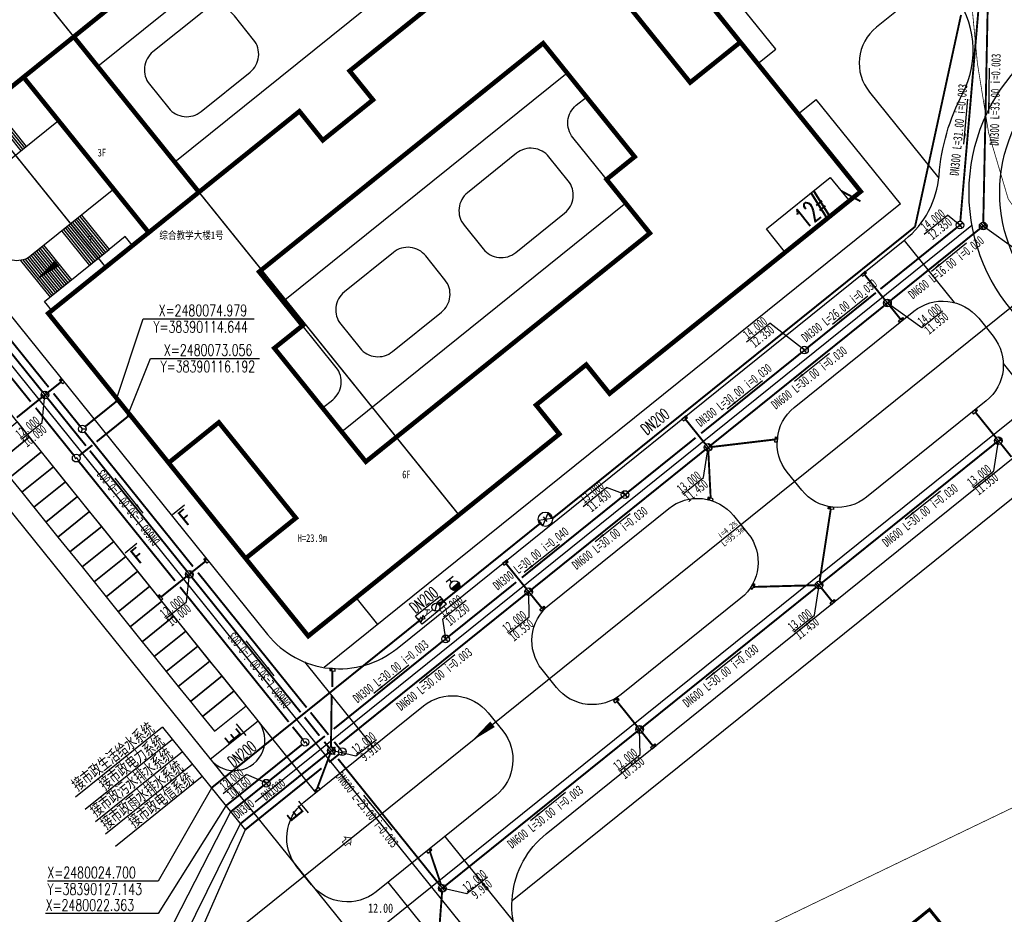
# Model space of a CAD drawing. Extents: x 38389316 to 38392219, y 2477539 to 2480586.
# Tile 13 of 43: x 38390102 to 38390230, y 2478328 to 2478445. Entities that reach past the tile are written whole.
import ezdxf
from ezdxf.enums import TextEntityAlignment as Align

# ---------------------------------------------------------------- set-up
doc = ezdxf.new("R2010")
doc.units = 0
doc.header["$LTSCALE"] = 1000
doc.header["$MEASUREMENT"] = 0
for name, pattern in [('CENTER2', [1.125, 0.75, -0.125, 0.125, -0.125]), ('DASH', [0.35, 0.25, -0.1]), ('PHANTOM2', [1.25, 0.625, -0.125, 0.125, -0.125, 0.125, -0.125])]:
    doc.linetypes.add(name, pattern=pattern)
doc.layers.get('0').update_dxf_attribs({"linetype": 'CONTINUOUS'})
for name, color, linetype in [('-给水标注', 60, 'CONTINUOUS'), ('000001', 2, 'CONTINUOUS'), ('DIM_ELEV', 8, 'CONTINUOUS'), ('DIM_SYMB', 3, 'CONTINUOUS'), ('DIM_污水', 3, 'CONTINUOUS'), ('JM_指标表', 7, 'CONTINUOUS'), ('JPOINT', 4, 'CONTINUOUS'), ('PIPE-中水中', 3, 'TG_DL'), ('PIPE-中水高', 7, 'TG_DX'), ('PIPE-污水', 2, 'CONTINUOUS'), ('PIPE-给水', 6, 'TG_J'), ('PIPE-雨水', 9, 'CONTINUOUS'), ('TWT_COOR', 3, 'CONTINUOUS'), ('u-road', 4, 'CONTINUOUS'), ('U_室外车位', 3, 'CONTINUOUS'), ('VALVE_给水', 7, 'CONTINUOUS'), ('XG-电信井', 2, 'CONTINUOUS'), ('XG-电力井', 7, 'CONTINUOUS'), ('XG-雨水井', 2, 'CONTINUOUS'), ('YD_地块界线', 7, 'CONTINUOUS'), ('国标钢筋混凝土化粪池', 4, 'CONTINUOUS'), ('建筑', 31, 'CONTINUOUS'), ('建筑轮廓', 2, 'CONTINUOUS'), ('文字', 7, 'CONTINUOUS'), ('用地界线', 8, 'CONTINUOUS'), ('绿色屋顶', 114, 'CONTINUOUS'), ('路中线', 7, 'CENTER2'), ('远期建筑', 141, 'CONTINUOUS'), ('道路', 33, 'CONTINUOUS'), ('雨水', 130, 'CONTINUOUS')]:
    doc.layers.add(name, color=color, linetype=linetype)
doc.layers.add('图框文字', color=7, linetype='CONTINUOUS', lineweight=9)
doc.styles.add('-宋体', font='txt', dxfattribs={"width": 0.8})
doc.styles.add('-黑体', font='simhei.ttf', dxfattribs={"width": 0.8, "height": 300})
doc.styles.add('_HZTXT', font='txt.shx', dxfattribs={"width": 0.8, "bigfont": 'hztxt.shx'})
doc.styles.add('_TCH_DIM', font='SIMPLEX', dxfattribs={"bigfont": 'GBCBIG'})
doc.styles.add('DIM_FONT', font='SIMPLEX', dxfattribs={"width": 0.7, "bigfont": 'GBCBIG'})
doc.styles.add('TG_LINETYPE', font='SIMPLEX', dxfattribs={"width": 0.8, "height": 3, "bigfont": 'HZTXT'})
doc.styles.add('中等线体', font='txt', dxfattribs={"width": 0.8})
doc.styles.add('人防黑体', font='simhei.ttf', dxfattribs={"width": 0.7})
doc.styles.add('宋体', font='txt', dxfattribs={"width": 0.8, "height": 8})
doc.linetypes.add('TG_DL', pattern='A,2,-0.6,["DL",TG_LINETYPE,S=0.1,R=0,X=-0.52,Y=-0.15],0', length=2.6)
doc.linetypes.add('TG_DX', pattern='A,2,-0.6,["DX",TG_LINETYPE,S=0.1,R=0,X=-0.52,Y=-0.15],0', length=2.6)
doc.linetypes.add('TG_J', pattern='A,2,-0.3,["J",TG_LINETYPE,S=0.1,R=0,X=-0.23,Y=-0.15],0', length=2.3)
doc.linetypes.add('未加固陡坎', pattern='A,2,[150,AAA.SHX,S=0.5,R=0,X=0,Y=0.5],1e-11', length=2)

# ---------------------------------------------------------------- blocks, each defined once
blk = doc.blocks.new('排水雨水检修井')
for p, q in [((-1, 0), (1, 0)), ((0, -1), (0, 1))]:
    blk.add_line(p, q)
blk.add_circle((0, 0), 1)
blk = doc.blocks.new('电力井')
at = {"layer": 'XG-电力井'}
blk.add_lwpolyline([(0, 1), (-0.25, 0), (0.25, 0), (0, -1)], dxfattribs=at)
blk.add_circle((0, 0), 1, dxfattribs=at)
blk = doc.blocks.new('XG-电信井')
at = {"layer": 'XG-电信井'}
for p, q in [((498400.18, 2607050.43), (498399.38, 2607049.83)), ((498400.18, 2607051.43), (498400.18, 2607050.43)), ((498400.18, 2607050.43), (498400.98, 2607049.84))]:
    blk.add_line(p, q, dxfattribs=at)
blk.add_circle((498400.18, 2607050.43), 1, dxfattribs=at)
blk = doc.blocks.new('雨水井')
for p, q in [((-1, 0), (1, 0)), ((-0.84, 0.55), (0.84, 0.55)), ((-0.84, -0.54), (0.84, -0.54))]:
    blk.add_line(p, q)
blk.add_lwpolyline([(0, -1), (0, 1)])
blk.add_circle((0, 0), 1)
blk = doc.blocks.new('addddd')
at = {"layer": '-给水标注', "lineweight": -2}
blk.add_hatch(color=256, dxfattribs=at).paths.add_polyline_path([(471862.69, 2575704.54, 0.414214), (471863.7, 2575703.58, 0.414214), (471864.65, 2575704.58)])
at = {"layer": '-给水标注'}
for p, q in [((471864.6, 2575706.22), (471862.72, 2575706.22)), ((471863.66, 2575705.54), (471863.66, 2575706.22))]:
    blk.add_line(p, q, dxfattribs=at)
at = {"layer": '-给水标注', "lineweight": -2}
blk.add_line((471862.69, 2575704.54), (471864.65, 2575704.58), dxfattribs=at)
at = {"layer": '-给水标注', "color": 4, "ltscale": 5}
blk.add_circle((471863.67, 2575704.56), 0.981, dxfattribs=at)
blk = doc.blocks.new('$VALVE$00000296')
for points in [[(-125, 72), (-125, -72), (125, 72), (125, -72), (-125, 72)], [(0, 60), (0, -64)]]:
    blk.add_lwpolyline(points)
for p in [(-125, 0), (125, 0)]:
    blk.add_point(p)
blk = doc.blocks.new('_ARROW')
blk.add_solid([(0, 0), (-1, 0.1), (-1, -0.1)])
blk = doc.blocks.new('化粪池')
at = {"layer": '国标钢筋混凝土化粪池', "color": 4, "linetype": 'DASH', "ltscale": 5}
for p, q in [((39116.07, -4998.7), (39116.07, -4994.92)), ((39116.07, -4994.92), (39126.78, -4994.92)), ((39126.78, -4994.92), (39126.78, -4998.7)), ((39126.78, -4998.7), (39116.07, -4998.7))]:
    blk.add_line(p, q, dxfattribs=at)
at = {"layer": '国标钢筋混凝土化粪池', "color": 4, "ltscale": 5, "style": '_HZTXT', "width": 0.6}
blk.add_text('12#', height=2.7, rotation=0, dxfattribs=at).set_placement((39120.02, -4998.18))
blk = doc.blocks.new('202210211F')
at = {"layer": '道路'}
h = blk.add_hatch(dxfattribs=at)
h.set_pattern_fill('AR-RROOF', color=8, scale=5, style=0)
h.set_pattern_definition([(0, (38392595.5196, 2482422.002), (13.97, 6.35), [95.25, -12.7, 31.75, -6.35]), (0, (38392603.965, 2482425.177), (-6.35, 8.4455), [19.05, -2.0955, 38.1, -4.7625]), (0, (38392598.6946, 2482427.399), (33.02, 4.2545), [50.8, -8.89, 25.4, -6.35])])
h.paths.add_polyline_path([(38392646.57, 2482228.79, 0.37287), (38392620.58, 2482246.72, -0.20414), (38392598.27, 2482253.45, 1.488823), (38392584.34, 2482209.64, -0.538798), (38392622.13, 2482167.24, 0.30244), (38392632.62, 2482136.31, -0.033219), (38392639.83, 2482130.04), (38392645.03, 2482134.22, -0.503687), (38392648.43, 2482156.4), (38392646.4, 2482165.14), (38392661.01, 2482168.53), (38392662.7, 2482161.28, -0.399035), (38392680.22, 2482152.97), (38392686.54, 2482154.44, 0.096493), (38392672.7, 2482178.78, -0.114638)])
h.paths.add_polyline_path([(38392661.08, 2482119.4, 0.030458), (38392649.71, 2482130.29), (38392643.92, 2482125.63, -0.053253), (38392652.81, 2482112.57, 0.333483), (38392681.72, 2482099.1, 0.440262), (38392692.94, 2482118.11, -0.071467), (38392688.22, 2482148.67), (38392681.43, 2482147.1, 0.049007), (38392684.92, 2482134.12, -0.823694)])
at = {"layer": 'DIM_SYMB', "color": 8}
for points in [[(38392451.47, 2482170.8, 0, 0, 0), (38392443.76, 2482164.6, 0, 0.933, 0), (38392446.48, 2482166.79, 0, 0, 0)], [(38392567.47, 2482158.44, 0, 0, 0), (38392500.48, 2482104.51, 0, 0.933, 0), (38392503.2, 2482106.7, 0, 0, 0)]]:
    blk.add_lwpolyline(points, format="xyseb", dxfattribs=at)
at = {"layer": 'u-road', "color": 8, "flags": 128}
for points in [[(38392563.17, 2482202.04), (38392484.88, 2482299.29, 0.414214), (38392468.01, 2482301.11), (38392391.68, 2482239.65, 0.414214), (38392389.85, 2482222.78), (38392473.88, 2482118.4, 0.414214), (38392490.76, 2482116.58), (38392556.93, 2482169.85, 0.206032), (38392561.37, 2482178.24, -0.100647), (38392564.46, 2482188.96, 0.298217), (38392563.17, 2482202.04), (38392563.17, 2482202.04)], [(38392543.48, 2482137.2), (38392541.6, 2482139.54, -0.414212), (38392542.51, 2482147.98), (38392558.09, 2482160.52, -0.414215), (38392566.53, 2482159.61), (38392568.41, 2482157.27, -0.414212), (38392567.5, 2482148.83), (38392551.92, 2482136.29, -0.414215), (38392543.48, 2482137.2), (38392541.6, 2482139.54)], [(38392541.61, 2482034.28), (38392508.38, 2482075.56, -0.414214), (38392510.2, 2482092.43), (38392576.37, 2482145.71, -0.206032), (38392585.51, 2482148.25, 0.100647), (38392596.65, 2482148.98, -0.298217), (38392609.15, 2482144.93), (38392657.34, 2482085.08, -0.414214), (38392655.51, 2482068.21), (38392646.17, 2482060.68)], [(38392511.54, 2482111.49), (38392509.66, 2482113.83, -0.414212), (38392510.57, 2482122.26), (38392526.15, 2482134.81, -0.414215), (38392534.59, 2482133.9), (38392536.47, 2482131.56, -0.414212), (38392535.56, 2482123.12), (38392519.98, 2482110.58, -0.414215), (38392511.54, 2482111.49), (38392509.66, 2482113.83)], [(38392479.61, 2482085.78), (38392477.73, 2482088.12, -0.414212), (38392478.64, 2482096.55), (38392494.22, 2482109.1, -0.414215), (38392502.65, 2482108.18), (38392504.53, 2482105.85, -0.414212), (38392503.62, 2482097.41), (38392488.04, 2482084.87, -0.414215), (38392479.61, 2482085.78), (38392477.73, 2482088.12)]]:
    blk.add_lwpolyline(points, format="xyb", dxfattribs=at)
for points in [[(38392472.67, 2482107.16), (38392371.08, 2482233.34)], [(38392556.81, 2482169.76), (38392563.33, 2482161.66)], [(38392569.73, 2482153.71), (38392576.25, 2482145.61)], [(38392478.7, 2482114.82), (38392487.59, 2482103.77)], [(38392466.44, 2482102.14), (38392472.67, 2482107.16)], [(38392480.2, 2482097.81), (38392472.67, 2482107.16)], [(38392497, 2482092.08), (38392505.9, 2482081.03)], [(38392497.12, 2482076.79), (38392489.6, 2482086.12)]]:
    blk.add_lwpolyline(points, dxfattribs=at)
at = {"layer": 'u-road', "color": 8}
blk.add_circle((38392589.28, 2482176), 20, dxfattribs=at)
for centre, radius, start, end in [((38392568.58, 2482148.81), 120, 13.0747, 101.7547), ((38392469.55, 2482104.65), 4, 218.8365, 38.8365)]:
    blk.add_arc(centre, radius, start, end, dxfattribs=at)
at = {"layer": 'U_室外车位', "color": 8}
for points in [[(38392437.19, 2482142.78), (38392438.75, 2482140.83), (38392442.88, 2482144.15), (38392441.31, 2482146.1)], [(38392438.75, 2482140.83), (38392440.32, 2482138.88), (38392444.45, 2482142.21), (38392442.88, 2482144.15)], [(38392440.32, 2482138.88), (38392441.89, 2482136.94), (38392446.02, 2482140.26), (38392444.45, 2482142.21)], [(38392441.89, 2482136.94), (38392443.46, 2482134.99), (38392447.59, 2482138.31), (38392446.02, 2482140.26)], [(38392443.46, 2482134.99), (38392445.03, 2482133.04), (38392449.15, 2482136.37), (38392447.59, 2482138.31)], [(38392445.03, 2482133.04), (38392446.59, 2482131.09), (38392450.72, 2482134.42), (38392449.15, 2482136.37)], [(38392446.59, 2482131.09), (38392448.16, 2482129.15), (38392452.29, 2482132.47), (38392450.72, 2482134.42)], [(38392448.16, 2482129.15), (38392449.73, 2482127.2), (38392453.86, 2482130.52), (38392452.29, 2482132.47)], [(38392449.73, 2482127.2), (38392451.3, 2482125.25), (38392455.42, 2482128.58), (38392453.86, 2482130.52)], [(38392451.3, 2482125.25), (38392452.86, 2482123.3), (38392456.99, 2482126.63), (38392455.42, 2482128.58)], [(38392452.86, 2482123.3), (38392454.43, 2482121.36), (38392458.56, 2482124.68), (38392456.99, 2482126.63)], [(38392454.43, 2482121.36), (38392456, 2482119.41), (38392460.13, 2482122.73), (38392458.56, 2482124.68)], [(38392456, 2482119.41), (38392457.57, 2482117.46), (38392461.7, 2482120.79), (38392460.13, 2482122.73)], [(38392457.57, 2482117.46), (38392459.13, 2482115.52), (38392463.26, 2482118.84), (38392461.7, 2482120.79)], [(38392459.13, 2482115.52), (38392460.7, 2482113.57), (38392464.83, 2482116.89), (38392463.26, 2482118.84)], [(38392460.7, 2482113.57), (38392462.27, 2482111.62), (38392466.4, 2482114.94), (38392464.83, 2482116.89)], [(38392462.27, 2482111.62), (38392463.84, 2482109.67), (38392467.97, 2482113), (38392466.4, 2482114.94)], [(38392463.84, 2482109.67), (38392465.41, 2482107.73), (38392469.53, 2482111.05), (38392467.97, 2482113)], [(38392465.41, 2482107.73), (38392466.97, 2482105.78), (38392471.1, 2482109.1), (38392469.53, 2482111.05)]]:
    blk.add_lwpolyline(points, close=True, dxfattribs=at)
at = {"layer": 'YD_地块界线', "color": 8, "flags": 128}
blk.add_lwpolyline([(38392320.46, 2482381.21, 0.499034), (38392301.64, 2482306.84), (38392690.02, 2481824.43)], format="xyb", dxfattribs=at)
blk.add_lwpolyline([(38392320.46, 2482381.21, 0.499034), (38392301.64, 2482306.84), (38392690.02, 2481824.43)], format="xyb", dxfattribs=at)
at = {"layer": '图框文字', "color": 8, "const_width": 0.101}
blk.add_lwpolyline([(38392484.02, 2482090.87), (38392483.64, 2482091.35), (38392484.13, 2482091.74), (38392483.91, 2482092.01), (38392484.79, 2482091.88), (38392484.72, 2482090.99), (38392484.51, 2482091.25)], close=True, dxfattribs=at)
at = {"layer": '建筑', "color": 8, "linetype": 'DASH', "ltscale": 10, "const_width": 0.2, "flags": 128}
for points in [[(38392414.79, 2482238.37), (38392395.16, 2482222.56), (38392429.03, 2482180.5), (38392436.51, 2482186.52), (38392452.81, 2482166.27), (38392445.33, 2482160.25), (38392479.2, 2482118.19), (38392498.82, 2482133.99)], [(38392560.13, 2482082.56), (38392599.63, 2482033.49), (38392567.93, 2482007.97), (38392528.44, 2482057.02)]]:
    blk.add_lwpolyline(points, close=True, dxfattribs=at)
at = {"layer": '建筑轮廓', "color": 8, "const_width": 0.6, "flags": 128}
for points in [[(38392395.16, 2482222.56), (38392403.32, 2482212.44), (38392409.86, 2482217.7), (38392419.89, 2482205.24), (38392413.35, 2482199.97), (38392429.03, 2482180.5), (38392461.74, 2482206.84), (38392458.7, 2482210.62), (38392465.24, 2482215.88), (38392468.29, 2482212.11), (38392501, 2482238.44), (38392492.85, 2482248.57), (38392486.31, 2482243.3), (38392476.27, 2482255.77), (38392482.82, 2482261.03), (38392467.14, 2482280.51), (38392434.42, 2482254.17), (38392437.46, 2482250.39), (38392430.92, 2482245.12), (38392427.88, 2482248.9)], [(38392479.2, 2482118.19), (38392471.04, 2482128.31), (38392477.59, 2482133.58), (38392467.55, 2482146.04), (38392461.01, 2482140.77), (38392445.33, 2482160.25), (38392478.05, 2482186.59), (38392481.09, 2482182.81), (38392487.63, 2482188.08), (38392484.59, 2482191.85), (38392517.31, 2482218.19), (38392525.46, 2482208.07), (38392518.92, 2482202.8), (38392528.95, 2482190.34), (38392535.49, 2482195.6), (38392551.17, 2482176.13), (38392518.45, 2482149.79), (38392515.41, 2482153.57), (38392508.87, 2482148.3), (38392511.91, 2482144.52)], [(38392442.11, 2482191.04), (38392448.66, 2482196.3), (38392464.96, 2482176.05), (38392458.42, 2482170.78)], [(38392486.7, 2482140.92), (38392474.78, 2482155.72), (38392478.45, 2482158.66), (38392472.8, 2482165.67), (38392509.8, 2482195.46), (38392521.72, 2482180.66), (38392518.06, 2482177.71), (38392523.7, 2482170.7)]]:
    blk.add_lwpolyline(points, close=True, dxfattribs=at)
for points in [[(38392535.49, 2482195.6), (38392525.46, 2482208.07)], [(38392471.04, 2482128.31), (38392461.01, 2482140.77)]]:
    blk.add_lwpolyline(points, dxfattribs=at)
at = {"layer": '用地界线', "color": 10, "linetype": 'PHANTOM2', "ltscale": 0.01, "const_width": 0.1, "flags": 128}
blk.add_lwpolyline([(38392305.52, 2482371.21), (38392321.63, 2482381.58), (38392379.24, 2482403.36), (38392436.74, 2482423.75), (38392489.81, 2482335.59), (38392508.89, 2482303.89), (38392565.19, 2482210.37), (38392566.94, 2482207.45), (38392565.45, 2482202.44), (38392566.37, 2482192.8), (38392567.82, 2482183.8), (38392570.38, 2482175.15), (38392574.06, 2482169.9), (38392578.09, 2482167.34), (38392581.45, 2482166.3), (38392584.81, 2482165.26), (38392588.91, 2482164.54), (38392593.23, 2482163.79), (38392608.93, 2482137.7), (38392619.95, 2482119.38), (38392615.44, 2482117.21), (38392560.95, 2482091.01), (38392527.47, 2482074.87), (38392506.25, 2482064.64), (38392501.85, 2482062.52), (38392499.32, 2482061.3), (38392446.8, 2482126.53), (38392433.48, 2482143.08), (38392400.48, 2482184.06), (38392302.84, 2482305.35), (38392301.7, 2482306.77), (38392293.82, 2482320.76), (38392291.13, 2482336.49), (38392291.23, 2482337), (38392292.75, 2482344.76), (38392294.86, 2482355.49), (38392297.13, 2482358.84), (38392299.24, 2482361.95)], close=True, dxfattribs=at)
at = {"layer": '路中线', "color": 8, "linetype": 'DASH', "ltscale": 4, "flags": 128}
blk.add_lwpolyline([(38392478.12, 2482314.07), (38392389.17, 2482242.77, 0.414296), (38392386.74, 2482220.27), (38392500.75, 2482078.65)], format="xyb", dxfattribs=at)
at = {"layer": '路中线', "color": 8, "ltscale": 20, "flags": 128}
blk.add_lwpolyline([(38392186.72, 2481851.91), (38392659.82, 2482232.79)], dxfattribs=at)
at = {"layer": '路中线', "color": 8, "linetype": 'DASH', "ltscale": 4, "flags": 128}
for points in [[(38392472.29, 2482096.58), (38392565.66, 2482171.74)], [(38392486.44, 2482078.44), (38392580.08, 2482153.83)]]:
    blk.add_lwpolyline(points, dxfattribs=at)
at = {"layer": '路中线', "color": 8, "linetype": 'DASH', "ltscale": 4}
blk.add_circle((38392589.28, 2482176), 24, dxfattribs=at)
blk.add_arc((38392568.58, 2482148.81), 124, 13.0748, 113.3218, dxfattribs=at)
at = {"layer": '远期建筑', "color": 8, "ltscale": 5, "const_width": 0.4, "flags": 128}
blk.add_lwpolyline([(38392528.42, 2482057.04), (38392560.13, 2482082.56), (38392568.28, 2482072.44), (38392552.15, 2482059.45), (38392575.36, 2482030.63), (38392616.17, 2482063.49), (38392601.12, 2482082.19), (38392587.57, 2482071.28), (38392579.42, 2482081.4), (38392608.55, 2482104.86), (38392624.23, 2482085.38), (38392618.23, 2482080.55), (38392625.75, 2482071.21), (38392631.75, 2482076.04), (38392639.9, 2482065.91), (38392567.93, 2482007.97), (38392552.25, 2482027.44), (38392558.25, 2482032.27), (38392550.72, 2482041.61), (38392544.74, 2482036.8)], close=True, dxfattribs=at)
at = {"layer": '道路', "color": 8}
for p, q in [((38392438.15, 2482185.92), (38392441.75, 2482181.44)), ((38392438.38, 2482186.1), (38392441.99, 2482181.63)), ((38392438.61, 2482186.29), (38392442.22, 2482181.81)), ((38392438.85, 2482186.48), (38392442.45, 2482182)), ((38392449.67, 2482173.04), (38392453.27, 2482168.57)), ((38392448.26, 2482171.92), (38392451.87, 2482167.44)), ((38392448.5, 2482172.1), (38392452.1, 2482167.62)), ((38392448.73, 2482172.29), (38392452.34, 2482167.81)), ((38392448.96, 2482172.48), (38392452.57, 2482168)), ((38392449.2, 2482172.67), (38392452.8, 2482168.19)), ((38392449.43, 2482172.86), (38392453.04, 2482168.38)), ((38392447.09, 2482170.97), (38392450.7, 2482166.5)), ((38392447.33, 2482171.16), (38392450.93, 2482166.68)), ((38392447.56, 2482171.35), (38392451.17, 2482166.87)), ((38392447.8, 2482171.54), (38392451.4, 2482167.06)), ((38392448.03, 2482171.73), (38392451.64, 2482167.25)), ((38392443.36, 2482167.96), (38392446.96, 2482163.49)), ((38392443.59, 2482168.15), (38392447.2, 2482163.67)), ((38392443.82, 2482168.34), (38392447.43, 2482163.86)), ((38392444.06, 2482168.53), (38392447.66, 2482164.05)), ((38392444.29, 2482168.72), (38392447.9, 2482164.24)), ((38392444.52, 2482168.91), (38392448.13, 2482164.43)), ((38392444.76, 2482169.09), (38392448.36, 2482164.61)), ((38392441.7, 2482167.15), (38392445.56, 2482162.36)), ((38392442.03, 2482167.22), (38392445.79, 2482162.55)), ((38392442.33, 2482167.32), (38392446.03, 2482162.73)), ((38392442.62, 2482167.45), (38392446.26, 2482162.92)), ((38392442.89, 2482167.59), (38392446.49, 2482163.11)), ((38392443.12, 2482167.78), (38392446.73, 2482163.3))]:
    blk.add_line(p, q, dxfattribs=at)
at = {"layer": '道路', "color": 8, "flags": 128}
for points in [[(38392482.89, 2482265.72), (38392502.71, 2482241.1, -0.414214), (38392501.8, 2482232.67), (38392451.79, 2482192.41)], [(38392540.09, 2482194.68), (38392520.27, 2482219.29, 0.414214), (38392511.83, 2482220.21), (38392461.83, 2482179.95)], [(38392561.45, 2482204.18), (38392553.2, 2482197.53, 0.414214), (38392552.29, 2482189.1), (38392561.33, 2482177.86)], [(38392520.56, 2482174.6), (38392513.67, 2482183.17, -0.414214), (38392514.12, 2482187.38), (38392515.45, 2482188.45)], [(38392446.66, 2482185.39), (38392453.87, 2482176.43), (38392443.12, 2482167.78, -0.414214), (38392438.9, 2482168.23), (38392435.46, 2482172.52, -0.414214), (38392435.91, 2482176.73), (38392446.66, 2482185.39)], [(38392513.06, 2482177.54), (38392510.55, 2482180.66, 0.414214), (38392506.33, 2482181.11), (38392499.94, 2482175.97, 0.414214), (38392499.49, 2482171.75), (38392502, 2482168.64, 0.414214), (38392506.22, 2482168.18), (38392512.6, 2482173.32, 0.414214), (38392513.06, 2482177.54), (38392510.55, 2482180.66)], [(38392490.29, 2482168.2), (38392483.9, 2482163.05, 0.414214), (38392483.44, 2482158.83), (38392485.95, 2482155.72, 0.414214), (38392490.17, 2482155.26), (38392496.56, 2482160.41, 0.414214), (38392497.01, 2482164.62), (38392494.5, 2482167.74, 0.414214), (38392490.29, 2482168.2), (38392490.29, 2482168.2)], [(38392481.06, 2482147.93), (38392482.38, 2482148.99, 0.414214), (38392482.84, 2482153.21), (38392475.94, 2482161.78)]]:
    blk.add_lwpolyline(points, format="xyb", dxfattribs=at)
blk.add_lwpolyline([(38392472.08, 2482195.91), (38392469.58, 2482199.02, 0.414214), (38392465.36, 2482199.48), (38392458.97, 2482194.34, 0.414214), (38392458.51, 2482190.12), (38392461.02, 2482187, 0.414214), (38392465.24, 2482186.55), (38392471.63, 2482191.69, 0.414214)], format="xyb", close=True, dxfattribs=at)
for points in [[(38392537.75, 2482192.8), (38392540.09, 2482194.68)], [(38392512.94, 2482191.57), (38392475.94, 2482161.78)], [(38392543.02, 2482186.26), (38392545.35, 2482188.14)], [(38392556.33, 2482174.51), (38392545.35, 2482188.14)], [(38392556.33, 2482174.51), (38392481.28, 2482114.09)], [(38392520.56, 2482174.6), (38392483.56, 2482144.81)], [(38392456.31, 2482169.09), (38392455.37, 2482170.26), (38392453.27, 2482168.57)], [(38392456.31, 2482169.09), (38392445.8, 2482160.62), (38392444.86, 2482161.79), (38392453.27, 2482168.57)], [(38392505.74, 2482083.71), (38392582.57, 2482145.56), (38392603.92, 2482145.06), (38392625.37, 2482118.4)], [(38392488.25, 2482119.7), (38392485.43, 2482123.2)]]:
    blk.add_lwpolyline(points, dxfattribs=at)
at = {"layer": 'DIM_ELEV', "color": 8, "style": '-宋体', "width": 0.8}
blk.add_text('12.00', height=1.2, dxfattribs=at).set_placement((38392486.99, 2482082.13))
at = {"layer": 'DIM_SYMB', "color": 7, "style": '宋体', "width": 0.8}
for s, rotation, p in [('下', 0, (38392450.46, 2482169.49)), ('i=4.2%', 38.8361, (38392532.88, 2482130.85)), ('L=95.3m', 38.8361, (38392533.39, 2482129.8))]:
    blk.add_text(s, height=0.755, rotation=rotation, dxfattribs=at).set_placement(p)
at = {"layer": '文字', "color": 8, "style": '中等线体', "width": 0.8}
for s, p in [('3F', (38392451.77, 2482180.7)), ('综合教学大楼1号', (38392459.8, 2482169.93)), ('6F', (38392491.44, 2482138.76)), ('H=23.9m', (38392477.83, 2482130.47))]:
    blk.add_text(s, height=1, rotation=360, dxfattribs=at).set_placement(p)

msp = doc.modelspace()

# ---------------------------------------------------------------- hatches: boundary and pattern name
at = {"layer": 'JPOINT', "ltscale": 5}
msp.add_hatch(color=4, dxfattribs=at).paths.add_polyline_path([(38390156.62, 2478369.02), (38390157.34, 2478369.27), (38390157.34, 2478369.26), (38390156.96, 2478368.61), (38390156.82, 2478368.78, 0.050587), (38390156.76, 2478368.86)])
at = {"layer": 'XG-雨水井'}
for points in [[(38390212.31, 2478412.29), (38390212.31, 2478412.29), (38390212.05, 2478412.06), (38390212.24, 2478411.84), (38390212.5, 2478412.07), (38390212.5, 2478412.07)], [(38390217.36, 2478406.02), (38390217.36, 2478406.02), (38390217.1, 2478405.8), (38390216.92, 2478406.02), (38390217.18, 2478406.24), (38390217.18, 2478406.24)], [(38390107.58, 2478398.31), (38390107.58, 2478398.31), (38390107.8, 2478398.04), (38390107.57, 2478397.86), (38390107.36, 2478398.13), (38390107.36, 2478398.13)], [(38390188.98, 2478393.43), (38390188.98, 2478393.43), (38390188.71, 2478393.22), (38390188.89, 2478392.99), (38390189.16, 2478393.21), (38390189.16, 2478393.21)], [(38390226.76, 2478394.34), (38390226.76, 2478394.34), (38390226.5, 2478394.11), (38390226.69, 2478393.9), (38390226.95, 2478394.13), (38390226.95, 2478394.13)], [(38390200.89, 2478390.67), (38390200.89, 2478390.67), (38390200.86, 2478390.33), (38390200.57, 2478390.36), (38390200.61, 2478390.7), (38390200.61, 2478390.7)], [(38390191.77, 2478382.54), (38390191.77, 2478382.54), (38390192.1, 2478382.45), (38390192.18, 2478382.72), (38390191.85, 2478382.82), (38390191.85, 2478382.82)], [(38390207.51, 2478381.6), (38390207.51, 2478381.6), (38390207.85, 2478381.56), (38390207.82, 2478381.28), (38390207.48, 2478381.32), (38390207.48, 2478381.32)], [(38390126.39, 2478374.94), (38390126.39, 2478374.94), (38390126.61, 2478374.67), (38390126.39, 2478374.49), (38390126.17, 2478374.76), (38390126.17, 2478374.76)], [(38390165.61, 2478374.62), (38390165.61, 2478374.62), (38390165.34, 2478374.4), (38390165.52, 2478374.18), (38390165.79, 2478374.4), (38390165.79, 2478374.4)], [(38390197.71, 2478371.59), (38390197.71, 2478371.59), (38390197.53, 2478371.29), (38390197.78, 2478371.14), (38390197.96, 2478371.44), (38390197.96, 2478371.44)], [(38390120.16, 2478369.93), (38390120.16, 2478369.93), (38390120.38, 2478369.66), (38390120.6, 2478369.84), (38390120.39, 2478370.11), (38390120.39, 2478370.11)], [(38390208.45, 2478369.26), (38390208.45, 2478369.26), (38390208.18, 2478369.04), (38390208, 2478369.26), (38390208.26, 2478369.48), (38390208.26, 2478369.48)], [(38390170.63, 2478368.39), (38390170.63, 2478368.39), (38390170.36, 2478368.17), (38390170.18, 2478368.4), (38390170.45, 2478368.61), (38390170.45, 2478368.61)], [(38390142.56, 2478360.25), (38390142.56, 2478360.25), (38390142.9, 2478360.21), (38390142.94, 2478360.49), (38390142.59, 2478360.53), (38390142.59, 2478360.53)], [(38390180.06, 2478356.67), (38390180.06, 2478356.67), (38390179.79, 2478356.46), (38390179.97, 2478356.23), (38390180.24, 2478356.45), (38390180.24, 2478356.45)], [(38390185.08, 2478350.44), (38390185.08, 2478350.44), (38390184.81, 2478350.23), (38390184.63, 2478350.45), (38390184.9, 2478350.67), (38390184.9, 2478350.67)], [(38390140.76, 2478344.34), (38390140.76, 2478344.34), (38390141.03, 2478344.56), (38390140.85, 2478344.78), (38390140.58, 2478344.57), (38390140.58, 2478344.57)], [(38390155.69, 2478337.1), (38390155.69, 2478337.1), (38390155.42, 2478336.89), (38390155.6, 2478336.66), (38390155.87, 2478336.88), (38390155.87, 2478336.88)]]:
    msp.add_hatch(color=256, dxfattribs=at).paths.add_polyline_path(points)

# ---------------------------------------------------------------- linework, layer by layer
at = {"color": 2}
for p, q in [((38390220, 2478417.1), (38390223.04, 2478419.57)), ((38390224.65, 2478418.3), (38390223.04, 2478419.57)), ((38390196.84, 2478403.06), (38390199.87, 2478405.53)), ((38390204.4, 2478402), (38390199.87, 2478405.52)), ((38390175.57, 2478381.63), (38390178.61, 2478384.1)), ((38390181.03, 2478383.18), (38390178.61, 2478384.1)), ((38390160.35, 2478369.37), (38390157.29, 2478366.93)), ((38390157.66, 2478364.37), (38390157.28, 2478366.93)), ((38390128.66, 2478344.23), (38390131.69, 2478346.7)), ((38390134.3, 2478345.56), (38390131.7, 2478346.7))]:
    msp.add_line(p, q, dxfattribs=at)
for p, q in [((38390120.77, 2478352.85), (38390109.43, 2478343.73)), ((38390120.77, 2478352.85), (38390131.57, 2478339.44)), ((38390122.06, 2478351.24), (38390110.72, 2478342.11)), ((38390123.36, 2478349.63), (38390112.04, 2478340.51)), ((38390124.66, 2478348.02), (38390113.34, 2478338.9)), ((38390125.96, 2478346.41), (38390114.63, 2478337.29))]:
    msp.add_line(p, q)
at = {"layer": 'DIM_污水', "color": 8}
for p, q in [((38390228.4, 2478432.86, 7.5), (38390228.49, 2478438.73, 7.5)), ((38390232.14, 2478414.93), (38390227.68, 2478418.17)), ((38390220.93, 2478412.31, -83.41), (38390225.5, 2478415.99, -83.41)), ((38390219.67, 2478404.9), (38390215.21, 2478408.14)), ((38390222.37, 2478407.07), (38390219.67, 2478404.9)), ((38390203.08, 2478397.94, 7.5), (38390207.66, 2478401.62, 7.5)), ((38390105.1, 2478392.56), (38390105.46, 2478396.16)), ((38390102.4, 2478390.39), (38390105.1, 2478392.56)), ((38390229.08, 2478386.28), (38390229.66, 2478390.19)), ((38390191.26, 2478385.41), (38390191.85, 2478389.32)), ((38390226.38, 2478384.11), (38390229.08, 2478386.28)), ((38390118.27, 2478380.75, 7.5), (38390114.59, 2478385.32, 7.5)), ((38390188.56, 2478383.24), (38390191.26, 2478385.41)), ((38390217.53, 2478379.99, 7.5), (38390222.1, 2478383.68, 7.5)), ((38390177.12, 2478377.04, 7.5), (38390181.69, 2478380.72, 7.5)), ((38390123.91, 2478369.19), (38390124.27, 2478372.79)), ((38390168.53, 2478367.24), (38390168.48, 2478370.51)), ((38390205.71, 2478367.46), (38390206.3, 2478371.38)), ((38390121.22, 2478367.02), (38390123.91, 2478369.19)), ((38390165.84, 2478365.07), (38390168.53, 2478367.24)), ((38390203.01, 2478365.29), (38390205.71, 2478367.46)), ((38390135.33, 2478359.55, 7.5), (38390131.65, 2478364.13, 7.5)), ((38390191.56, 2478359.09, 7.5), (38390196.14, 2478362.77, 7.5)), ((38390154.26, 2478358.64, 7.5), (38390158.84, 2478362.32, 7.5)), ((38390182.98, 2478349.3), (38390182.93, 2478352.56)), ((38390148.65, 2478351.23), (38390145.95, 2478349.06)), ((38390145.95, 2478349.06), (38390142.77, 2478349.81)), ((38390180.29, 2478347.12), (38390182.98, 2478349.3)), ((38390146.95, 2478344.01, -83.41), (38390150.63, 2478339.44, -83.41)), ((38390168.71, 2478340.69, 7.5), (38390173.28, 2478344.37, 7.5)), ((38390163.1, 2478333.29), (38390160.4, 2478331.12)), ((38390160.4, 2478331.12), (38390157.22, 2478331.87))]:
    msp.add_line(p, q, dxfattribs=at)
at = {"layer": 'DIM_污水', "color": 2}
for p, q in [((38390225.17, 2478428.86, 7.5), (38390225.7, 2478434.71, 7.5)), ((38390208.07, 2478405.39, -83.41), (38390212.64, 2478409.07, -83.41)), ((38390194.33, 2478394.34, 7.5), (38390198.91, 2478398.02, 7.5)), ((38390167.9, 2478373.05, 7.5), (38390172.47, 2478376.73, 7.5)), ((38390148.31, 2478357.29, 7.5), (38390152.88, 2478360.97, 7.5))]:
    msp.add_line(p, q, dxfattribs=at)
at = {"layer": 'JM_指标表'}
msp.add_circle((38390170.65, 2478379.96), 0.931, dxfattribs=at)
at = {"layer": 'JPOINT', "color": 4, "ltscale": 5}
for p, q in [((38390156.95, 2478369.9), (38390153.75, 2478367.31)), ((38390157.78, 2478368.88), (38390154.58, 2478366.28)), ((38390156.53, 2478369.01), (38390156.24, 2478368.01)), ((38390156.51, 2478369.12), (38390157.1, 2478369.6)), ((38390156.62, 2478369.02), (38390157.34, 2478369.27)), ((38390156.96, 2478368.61), (38390156.62, 2478369.02)), ((38390157.78, 2478368.88), (38390156.95, 2478369.9)), ((38390156.98, 2478369.43), (38390156.95, 2478369.47)), ((38390157.34, 2478369.26), (38390156.96, 2478368.61)), ((38390157.1, 2478369.6), (38390156.98, 2478369.43)), ((38390157.51, 2478369.06), (38390157.18, 2478369.47)), ((38390155.59, 2478368.1), (38390154.95, 2478368.17)), ((38390154.58, 2478366.28), (38390153.75, 2478367.31)), ((38390154.11, 2478366.99), (38390155, 2478367.02)), ((38390154.45, 2478366.58), (38390154.11, 2478366.99)), ((38390154.73, 2478366.8), (38390154.39, 2478367.22)), ((38390154.67, 2478367.44), (38390154.45, 2478366.58)), ((38390155, 2478367.02), (38390154.67, 2478367.44))]:
    msp.add_line(p, q, dxfattribs=at)
at = {"layer": 'JPOINT', "color": 4, "ltscale": 5, "elevation": 0}
msp.add_lwpolyline([(38390156.53, 2478369.01, 0, 0.157, 0), (38390156.39, 2478368.54, 0.157, 0.157, 0)], format="xyseb", dxfattribs=at)
at = {"layer": 'JPOINT', "color": 4, "ltscale": 5, "const_width": 0.127, "elevation": 0}
for points in [[(38390154.84, 2478367.23), (38390155.98, 2478368.16)], [(38390155.2, 2478367.53), (38390155.26, 2478368.14)]]:
    msp.add_lwpolyline(points, dxfattribs=at)
at = {"layer": 'JPOINT', "color": 4, "ltscale": 5}
msp.add_circle((38390156.39, 2478368.49, 0), 0.522, dxfattribs=at)
at = {"layer": 'PIPE-中水中', "ltscale": 0.0025, "const_width": 0.25}
for points in [[(38390085.42, 2478417.86), (38390103.6, 2478395.28)], [(38390104.25, 2478394.48), (38390109.21, 2478388.31)], [(38390112.19, 2478390.07), (38390116.54, 2478393.57)], [(38390109.92, 2478388.24), (38390111.64, 2478389.62)], [(38390109.84, 2478387.53), (38390122.41, 2478371.92)], [(38390123.06, 2478371.12), (38390137.21, 2478353.54)], [(38390137.72, 2478352.9), (38390139.02, 2478351.29)], [(38390129.02, 2478342.6), (38390138.94, 2478350.58)]]:
    msp.add_lwpolyline(points, dxfattribs=at)
at = {"layer": 'PIPE-中水高', "ltscale": 0.0025, "const_width": 0.25}
for points in [[(38390105.94, 2478397.17), (38390087.76, 2478419.74)], [(38390110, 2478392.12), (38390106.58, 2478396.36)], [(38390110.7, 2478392.04), (38390114.99, 2478395.49)], [(38390124.74, 2478373.8), (38390110.63, 2478391.34)], [(38390139.54, 2478355.42), (38390125.39, 2478373)], [(38390142.4, 2478351.87), (38390140.06, 2478354.78)], [(38390143.87, 2478350.05), (38390143.14, 2478350.95)], [(38390142.47, 2478348.29), (38390143.79, 2478349.35)], [(38390131.53, 2478339.48), (38390141.49, 2478347.5)]]:
    msp.add_lwpolyline(points, dxfattribs=at)
at = {"layer": 'PIPE-污水', "const_width": 0.25}
for points in [[(38390227.24, 2478448.47), (38390224.7, 2478418.8)], [(38390209.19, 2478422.75), (38390211.69, 2478421.4)], [(38390224.26, 2478417.99), (38390214.29, 2478409.96)], [(38390213.7, 2478409.48), (38390204.79, 2478402.31)], [(38390190.94, 2478391.16), (38390203.4, 2478401.19)], [(38390203.4, 2478401.19), (38390204.01, 2478401.68)], [(38390181.42, 2478383.5), (38390190.22, 2478390.58)], [(38390167.57, 2478372.34), (38390180.64, 2478382.87)], [(38390158.05, 2478364.68), (38390166.85, 2478371.76)], [(38390143.08, 2478352.63), (38390157.27, 2478364.06)], [(38390134.69, 2478345.87), (38390141.92, 2478351.7)], [(38390133.91, 2478345.24), (38390129.65, 2478341.82)]]:
    msp.add_lwpolyline(points, dxfattribs=at)
at = {"layer": 'PIPE-给水', "const_width": 0.25}
for points in [[(38390218.8, 2478418.08), (38390224.79, 2478445.68)], [(38390203.9, 2478406.09), (38390218.8, 2478418.08)], [(38390171.54, 2478380.04), (38390203.9, 2478406.09)], [(38390157.35, 2478369.25), (38390170.06, 2478379.49)], [(38390127.14, 2478344.93), (38390154.28, 2478366.78)]]:
    msp.add_lwpolyline(points, dxfattribs=at)
at = {"layer": 'PIPE-雨水', "const_width": 0.25}
for points in [[(38390228.34, 2478450.32), (38390227.69, 2478418.67)], [(38390086.96, 2478419.14), (38390105.15, 2478396.55)], [(38390215.6, 2478408.45), (38390227.29, 2478417.86)], [(38390214.9, 2478408.52), (38390212.23, 2478411.84)], [(38390192.24, 2478389.64), (38390214.83, 2478407.82)], [(38390215.53, 2478407.75), (38390216.92, 2478406.02)], [(38390105.85, 2478396.48), (38390107.57, 2478397.86)], [(38390105.07, 2478395.85), (38390101.79, 2478393.21)], [(38390105.77, 2478395.77), (38390110.8, 2478389.53)], [(38390229.35, 2478390.58), (38390226.68, 2478393.89)], [(38390191.53, 2478389.71), (38390188.89, 2478392.99)], [(38390192.34, 2478389.38), (38390200.57, 2478390.36)], [(38390206.69, 2478371.69), (38390229.27, 2478389.87)], [(38390229.98, 2478389.8), (38390231.36, 2478388.08)], [(38390111.31, 2478388.89), (38390123.96, 2478373.18)], [(38390168.87, 2478370.82), (38390191.46, 2478389.01)], [(38390191.87, 2478388.86), (38390192.18, 2478382.72)], [(38390207.82, 2478381.28), (38390206.37, 2478371.87)], [(38390124.66, 2478373.11), (38390126.39, 2478374.49)], [(38390168.17, 2478370.9), (38390165.52, 2478374.18)], [(38390123.88, 2478372.48), (38390120.6, 2478369.84)], [(38390124.59, 2478372.4), (38390138.76, 2478354.8)], [(38390205.8, 2478371.36), (38390197.78, 2478371.14)], [(38390143.78, 2478350.62), (38390168.09, 2478370.2)], [(38390168.79, 2478370.12), (38390170.18, 2478368.4)], [(38390183.32, 2478352.88), (38390205.91, 2478371.06)], [(38390206.61, 2478370.99), (38390208, 2478369.26)], [(38390142.88, 2478358.11), (38390142.9, 2478360.21)], [(38390142.72, 2478350.31), (38390142.81, 2478357.04)], [(38390182.61, 2478352.95), (38390179.97, 2478356.23)], [(38390139.28, 2478354.16), (38390141.21, 2478351.75)], [(38390157.76, 2478332.3), (38390182.54, 2478352.25)], [(38390183.24, 2478352.17), (38390184.63, 2478350.45)], [(38390141.85, 2478350.96), (38390142.46, 2478350.2)], [(38390130.91, 2478340.26), (38390142.38, 2478349.5)], [(38390143.16, 2478350.13), (38390143.31, 2478350.25)], [(38390140.9, 2478344.82), (38390142.6, 2478349.35)], [(38390143.09, 2478349.43), (38390143.22, 2478349.26)], [(38390143.65, 2478348.72), (38390156.91, 2478332.26)], [(38390157.06, 2478332.34), (38390155.6, 2478336.66)], [(38390157.61, 2478332.18), (38390157.76, 2478332.3)], [(38390157.19, 2478331.37), (38390156.68, 2478324.55)]]:
    msp.add_lwpolyline(points, dxfattribs=at)
at = {"layer": 'TWT_COOR', "color": 3}
for p, q in [((38390114.64, 2478395.21), (38390118.27, 2478406.08)), ((38390118.27, 2478406.08), (38390132.73, 2478406.08)), ((38390116.19, 2478393.29), (38390119.22, 2478400.91)), ((38390119.22, 2478400.91), (38390133.41, 2478400.91)), ((38390127.14, 2478344.93), (38390120.19, 2478332.81)), ((38390129.02, 2478342.6), (38390120.23, 2478328.57)), ((38390129.65, 2478341.82), (38390120.29, 2478323.56)), ((38390131.53, 2478339.48), (38390120.33, 2478314.04)), ((38390130.91, 2478340.26), (38390120.34, 2478318.91)), ((38390120.19, 2478332.81), (38390105.78, 2478332.81)), ((38390120.23, 2478328.57), (38390105.55, 2478328.57))]:
    msp.add_line(p, q, dxfattribs=at)
at = {"layer": 'XG-雨水井'}
for points in [[(38390212.5, 2478412.07), (38390212.31, 2478412.29), (38390212.31, 2478412.29), (38390211.79, 2478411.83), (38390211.99, 2478411.62), (38390212.5, 2478412.07)], [(38390217.18, 2478406.24), (38390217.36, 2478406.02), (38390217.36, 2478406.02), (38390216.83, 2478405.58), (38390216.65, 2478405.81), (38390217.18, 2478406.24)], [(38390107.36, 2478398.13), (38390107.58, 2478398.31), (38390107.58, 2478398.31), (38390108.01, 2478397.77), (38390107.79, 2478397.59), (38390107.36, 2478398.13)], [(38390189.16, 2478393.21), (38390188.98, 2478393.43), (38390188.98, 2478393.43), (38390188.44, 2478393), (38390188.62, 2478392.78), (38390189.16, 2478393.21)], [(38390226.95, 2478394.13), (38390226.76, 2478394.34), (38390226.76, 2478394.34), (38390226.24, 2478393.88), (38390226.43, 2478393.67), (38390226.95, 2478394.13)], [(38390200.61, 2478390.7), (38390200.89, 2478390.67), (38390200.89, 2478390.67), (38390200.82, 2478389.99), (38390200.54, 2478390.02), (38390200.61, 2478390.7)], [(38390191.85, 2478382.82), (38390191.77, 2478382.54), (38390191.77, 2478382.54), (38390192.43, 2478382.35), (38390192.51, 2478382.63), (38390191.85, 2478382.82)], [(38390207.48, 2478381.32), (38390207.51, 2478381.6), (38390207.51, 2478381.6), (38390208.2, 2478381.52), (38390208.16, 2478381.24), (38390207.48, 2478381.32)], [(38390126.17, 2478374.76), (38390126.39, 2478374.94), (38390126.39, 2478374.94), (38390126.83, 2478374.41), (38390126.6, 2478374.23), (38390126.17, 2478374.76)], [(38390165.79, 2478374.4), (38390165.61, 2478374.62), (38390165.61, 2478374.62), (38390165.07, 2478374.19), (38390165.25, 2478373.96), (38390165.79, 2478374.4)], [(38390197.96, 2478371.44), (38390197.71, 2478371.59), (38390197.71, 2478371.59), (38390197.36, 2478370.99), (38390197.6, 2478370.84), (38390197.96, 2478371.44)], [(38390120.39, 2478370.11), (38390120.16, 2478369.93), (38390120.16, 2478369.93), (38390120.6, 2478369.39), (38390120.82, 2478369.57), (38390120.39, 2478370.11)], [(38390208.26, 2478369.48), (38390208.45, 2478369.26), (38390208.45, 2478369.26), (38390207.91, 2478368.82), (38390207.73, 2478369.05), (38390208.26, 2478369.48)], [(38390170.45, 2478368.61), (38390170.63, 2478368.39), (38390170.63, 2478368.39), (38390170.09, 2478367.96), (38390169.91, 2478368.18), (38390170.45, 2478368.61)], [(38390142.59, 2478360.53), (38390142.56, 2478360.25), (38390142.56, 2478360.25), (38390143.25, 2478360.17), (38390143.28, 2478360.46), (38390142.59, 2478360.53)], [(38390180.24, 2478356.45), (38390180.06, 2478356.67), (38390180.06, 2478356.67), (38390179.52, 2478356.24), (38390179.7, 2478356.02), (38390180.24, 2478356.45)], [(38390184.9, 2478350.67), (38390185.08, 2478350.44), (38390185.08, 2478350.44), (38390184.54, 2478350.01), (38390184.36, 2478350.23), (38390184.9, 2478350.67)], [(38390140.58, 2478344.57), (38390140.76, 2478344.34), (38390140.76, 2478344.34), (38390141.3, 2478344.78), (38390141.12, 2478345), (38390140.58, 2478344.57)], [(38390155.87, 2478336.88), (38390155.69, 2478337.1), (38390155.69, 2478337.1), (38390155.15, 2478336.67), (38390155.33, 2478336.45), (38390155.87, 2478336.88)]]:
    msp.add_lwpolyline(points, close=True, dxfattribs=at)
at = {"layer": '绿色屋顶', "color": 7}
for points in [[(38390123.64, 2478381.78), (38390122.09, 2478380.54)], [(38390117.45, 2478376.8), (38390115.9, 2478375.55)], [(38390131.66, 2478351.76), (38390130.41, 2478353.31)], [(38390139.77, 2478341.68), (38390138.52, 2478343.23)]]:
    msp.add_lwpolyline(points, dxfattribs=at)

# ---------------------------------------------------------------- block references
msp.add_blockref('202210211F', (-2339.44, -3753.46))
at = {"rotation": 38.92154451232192}
msp.add_blockref('化粪池', (38356628.77, 2457728.98), dxfattribs=at)
at = {"xscale": 0.4999999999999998, "yscale": 0.4999999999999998, "zscale": 0.4999999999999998, "rotation": 38.83646698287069}
for name, p in [('XG-电信井', (39013438.93, 1306751.81)), ('电力井', (38390109.53, 2478387.92)), ('电力井', (38390139.33, 2478350.9)), ('XG-电信井', (39013472.8, 1306709.74))]:
    msp.add_blockref(name, p, dxfattribs=at)
at = {"layer": 'DIM_污水', "color": 8, "xscale": -1.389713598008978, "yscale": 1.389713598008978, "zscale": 1.389713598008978}
for p, rotation in [((38390228.4, 2478432.86, 7.5), 89.08514341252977), ((38390220.93, 2478412.31, -83.41), 38.83646693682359), ((38390203.08, 2478397.94, 7.5), 38.83646693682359), ((38390118.27, 2478380.75, 7.5), 128.8364669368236), ((38390217.53, 2478379.99, 7.5), 38.83646693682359), ((38390177.12, 2478377.04, 7.5), 38.83646693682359), ((38390135.33, 2478359.55, 7.5), 128.8364669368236), ((38390191.56, 2478359.09, 7.5), 38.83646693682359), ((38390154.26, 2478358.64, 7.5), 38.83646693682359), ((38390146.95, 2478344.01, -83.41), 308.8364669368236), ((38390168.71, 2478340.69, 7.5), 38.83646693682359)]:
    msp.add_blockref('_ARROW', p, dxfattribs=dict(at, rotation=rotation))
at = {"layer": 'DIM_污水', "color": 2, "xscale": -1.389713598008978, "yscale": 1.389713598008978, "zscale": 1.389713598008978}
for p, rotation in [((38390225.17, 2478428.86, 7.5), 84.80117131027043), ((38390208.07, 2478405.39, -83.41), 38.83646693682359), ((38390194.33, 2478394.34, 7.5), 38.83646693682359), ((38390167.9, 2478373.05, 7.5), 38.83646693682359), ((38390148.31, 2478357.29, 7.5), 38.83646693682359)]:
    msp.add_blockref('_ARROW', p, dxfattribs=dict(at, rotation=rotation))
at = {"layer": 'VALVE_给水', "xscale": -0.006000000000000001, "yscale": 0.005999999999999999, "zscale": 0.006, "rotation": 218.8364669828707}
msp.add_blockref('$VALVE$00000296', (38390170.65, 2478379.96), dxfattribs=at)
at = {"layer": 'XG-雨水井', "color": 8, "xscale": 0.4999995, "yscale": 0.4999995, "zscale": 0.4999995, "rotation": 308.8364670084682}
for p in [(38390227.68, 2478418.17), (38390215.21, 2478408.14), (38390105.46, 2478396.16), (38390229.66, 2478390.19), (38390191.85, 2478389.32), (38390124.27, 2478372.79), (38390206.3, 2478371.38), (38390168.48, 2478370.51), (38390182.93, 2478352.56), (38390142.77, 2478349.81), (38390157.22, 2478331.87)]:
    msp.add_blockref('雨水井', p, dxfattribs=at)
at = {"layer": '绿色屋顶', "color": 8, "xscale": 0.6499999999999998, "yscale": 0.6499999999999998, "zscale": 0.6499999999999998, "rotation": 38.83646698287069}
msp.add_blockref('addddd', (39201144.73, 981926.8), dxfattribs=at)
at = {"layer": '雨水', "linetype": '未加固陡坎', "xscale": 0.4999994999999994, "yscale": 0.4999994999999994, "zscale": 0.4999994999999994, "rotation": 38.83646698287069}
for p in [(38390224.65, 2478418.3), (38390204.4, 2478402), (38390181.03, 2478383.18), (38390157.66, 2478364.37), (38390134.3, 2478345.56)]:
    msp.add_blockref('排水雨水检修井', p, dxfattribs=at)

# ---------------------------------------------------------------- texts
at = {"color": 2, "style": '人防黑体', "width": 0.7}
for s, rotation, p in [('14.000', 38.826, (38390221.12, 2478418.95, 70.44)), ('12.350', 38.826, (38390222.04, 2478417.83, 70.44)), ('14.000', 38.826, (38390197.96, 2478404.91, 70.44)), ('12.350', 38.826, (38390198.88, 2478403.79, 70.44)), ('13.000', 38.826, (38390176.69, 2478383.48, 70.44)), ('11.450', 38.826, (38390177.62, 2478382.36, 70.44)), ('12.000', 38.847, (38390158.3, 2478368.67, 70.44)), ('10.250', 38.847, (38390159.2, 2478367.53, 70.44)), ('12.000', 38.826, (38390129.78, 2478346.08, 70.44)), ('10.160', 38.826, (38390130.7, 2478344.96, 70.44))]:
    msp.add_text(s, height=1.2, rotation=rotation, dxfattribs=at).set_placement(p, align=Align.MIDDLE)
at = {"layer": '000001', "style": 'DIM_FONT', "width": 0.6}
for p in [(38390184.46, 2478393.28, 0), (38390154.35, 2478370.02, 0), (38390130.65, 2478349.96, 0)]:
    msp.add_text('DN200', height=1.5, rotation=38.8365, dxfattribs=at).set_placement(p, align=Align.TOP_CENTER)
at = {"layer": 'DIM_污水', "color": 8, "style": '人防黑体', "width": 0.7}
for s, rotation, p in [('DN300 L=33.00 i=0.003', 88.7486, (38390229.7, 2478428.63)), ('DN600 L=16.00 i=0.030', 38.4999, (38390218.52, 2478408.59, -90.91)), ('DN600 L=30.00 i=0.030', 38.4999, (38390200.67, 2478394.22)), ('DN600 L=30.00 i=0.003', 128.4999, (38390120.5, 2478377.14)), ('DN600 L=30.00 i=0.030', 38.4999, (38390215.12, 2478376.28)), ('DN600 L=30.00 i=0.030', 38.4999, (38390174.71, 2478373.32)), ('DN600 L=30.00 i=0.003', 128.4999, (38390137.56, 2478355.95)), ('DN600 L=30.00 i=0.003', 38.4999, (38390151.85, 2478354.92)), ('DN600 L=30.00 i=0.030', 38.4999, (38390189.15, 2478355.37)), ('DN600 L=23.00 i=0.003', 308.4999, (38390143.23, 2478346.42, -90.91)), ('DN1000', 38.4999, (38390134.23, 2478343.22)), ('DN600 L=30.00 i=0.003', 38.4999, (38390166.3, 2478336.97))]:
    msp.add_text(s, height=1.2, rotation=rotation, dxfattribs=at).set_placement(p)
at = {"layer": 'DIM_污水', "color": 2, "style": '人防黑体', "width": 0.7}
for s, height, rotation, p in [('DN300 L=31.00 i=0.003', 1.2, 84.4646, (38390224.49, 2478424.69)), ('W35', 0.4, 38.8526, (38390224.61, 2478417.96, 0)), ('DN300 L=26.00 i=0.030', 1.2, 38.4999, (38390204.6, 2478402.98, -90.91)), ('W35', 0.4, 38.8526, (38390204.35, 2478401.66, 0)), ('DN300 L=30.00 i=0.030', 1.2, 38.4999, (38390190.87, 2478391.93)), ('W34', 0.4, 38.8526, (38390180.99, 2478382.84, 0)), ('DN300 L=30.00 i=0.040', 1.2, 38.4999, (38390164.43, 2478370.64)), ('DN300 L=30.00 i=0.003', 1.2, 38.4999, (38390146.18, 2478355.94)), ('W33', 0.4, 38.8526, (38390157.62, 2478364.03, 0)), ('W32', 0.4, 38.8526, (38390134.25, 2478345.22, 0)), ('DN300', 1.2, 38.4999, (38390130.63, 2478340.86))]:
    msp.add_text(s, height=height, rotation=rotation, dxfattribs=at).set_placement(p)
at = {"layer": 'DIM_污水', "color": 9, "style": '人防黑体', "width": 0.7}
for s, p in [('Y73', (38390227.57, 2478417.81, 0)), ('Y73', (38390215.11, 2478407.78, 0)), ('Y93', (38390105.35, 2478395.81, 0)), ('Y72', (38390191.74, 2478388.97, 0)), ('Y73', (38390229.55, 2478389.83, 0)), ('Y94', (38390124.16, 2478372.44, 0)), ('Y72', (38390206.19, 2478371.02, 0)), ('Y71', (38390168.37, 2478370.16, 0)), ('Y71', (38390182.82, 2478352.21, 0)), ('Y70', (38390142.66, 2478349.46, 0)), ('Y70', (38390157.11, 2478331.51, 0))]:
    msp.add_text(s, height=0.4, rotation=38.826, dxfattribs=at).set_placement(p)
at = {"layer": 'DIM_污水', "color": 8, "style": '人防黑体', "width": 0.7}
for s, rotation, p in [('14.000', 39.0972, (38390220.68, 2478406.64, 70.44)), ('11.950', 39.0972, (38390221.58, 2478405.5, 70.44)), ('12.000', 38.5757, (38390103.18, 2478391.95, 70.44)), ('10.090', 38.5757, (38390104.1, 2478390.82, 70.44)), ('13.000', 38.5757, (38390227.15, 2478385.67, 70.44)), ('13.000', 38.5757, (38390189.34, 2478384.8, 70.44)), ('11.950', 38.5757, (38390228.07, 2478384.55, 70.44)), ('11.450', 38.5757, (38390190.26, 2478383.68, 70.44)), ('12.000', 38.5757, (38390121.99, 2478368.58, 70.44)), ('10.000', 38.5757, (38390122.91, 2478367.46, 70.44)), ('12.000', 38.5757, (38390166.61, 2478366.63, 70.44)), ('13.000', 38.5757, (38390203.79, 2478366.85, 70.44)), ('10.550', 38.5757, (38390167.53, 2478365.51, 70.44)), ('11.450', 38.5757, (38390204.71, 2478365.73, 70.44)), ('12.000', 39.0972, (38390146.96, 2478350.81, 70.44)), ('9.910', 39.0972, (38390147.9, 2478349.7, 70.44)), ('12.000', 38.5757, (38390181.06, 2478348.68, 70.44)), ('10.550', 38.5757, (38390181.98, 2478347.56, 70.44)), ('12.000', 39.0972, (38390161.41, 2478332.86, 70.44)), ('9.980', 39.0972, (38390162.35, 2478331.75, 70.44))]:
    msp.add_text(s, height=1.2, rotation=rotation, dxfattribs=at).set_placement(p, align=Align.MIDDLE)
at = {"layer": 'TWT_COOR', "color": 7, "style": '_TCH_DIM', "width": 0.705882}
for s, p in [('X=2480074.979', (38390120.28, 2478406.43)), ('Y=38390114.644', (38390119.58, 2478404.29)), ('X=2480073.056', (38390120.96, 2478401.26)), ('Y=38390116.192', (38390120.51, 2478399.12)), ('X=2480024.700', (38390105.78, 2478333.16)), ('Y=38390127.143', (38390105.78, 2478331.01)), ('X=2480022.363', (38390105.55, 2478328.92))]:
    msp.add_text(s, height=1.4875, dxfattribs=at).set_placement(p)
at = {"layer": '文字', "linetype": 'Continuous', "style": '-黑体', "width": 0.7}
for s, p in [('接市政生活给水系统', (38390109.69, 2478344.49, 0)), ('接市政电力系统', (38390113.24, 2478344.6)), ('接市政污水排水系统', (38390112.09, 2478341.12)), ('接市政雨水排水系统', (38390113.44, 2478339.47)), ('接市政电信系统', (38390117.05, 2478339.71, 0))]:
    msp.add_text(s, height=1.5, rotation=38.136, dxfattribs=at).set_placement(p)
at = {"layer": '绿色屋顶', "color": 7, "style": '-宋体'}
for s, rotation, p in [('F', 39.1653, (38390123.82, 2478378.95, 0)), ('F', 39.1653, (38390117.62, 2478373.97, 0)), ('E', 129.1653, (38390131.22, 2478351.76, 0)), ('E', 129.1653, (38390139.33, 2478341.69, 0))]:
    msp.add_text(s, height=2.1, rotation=rotation, dxfattribs=at).set_placement(p)

doc.saveas('drawing.dxf')
